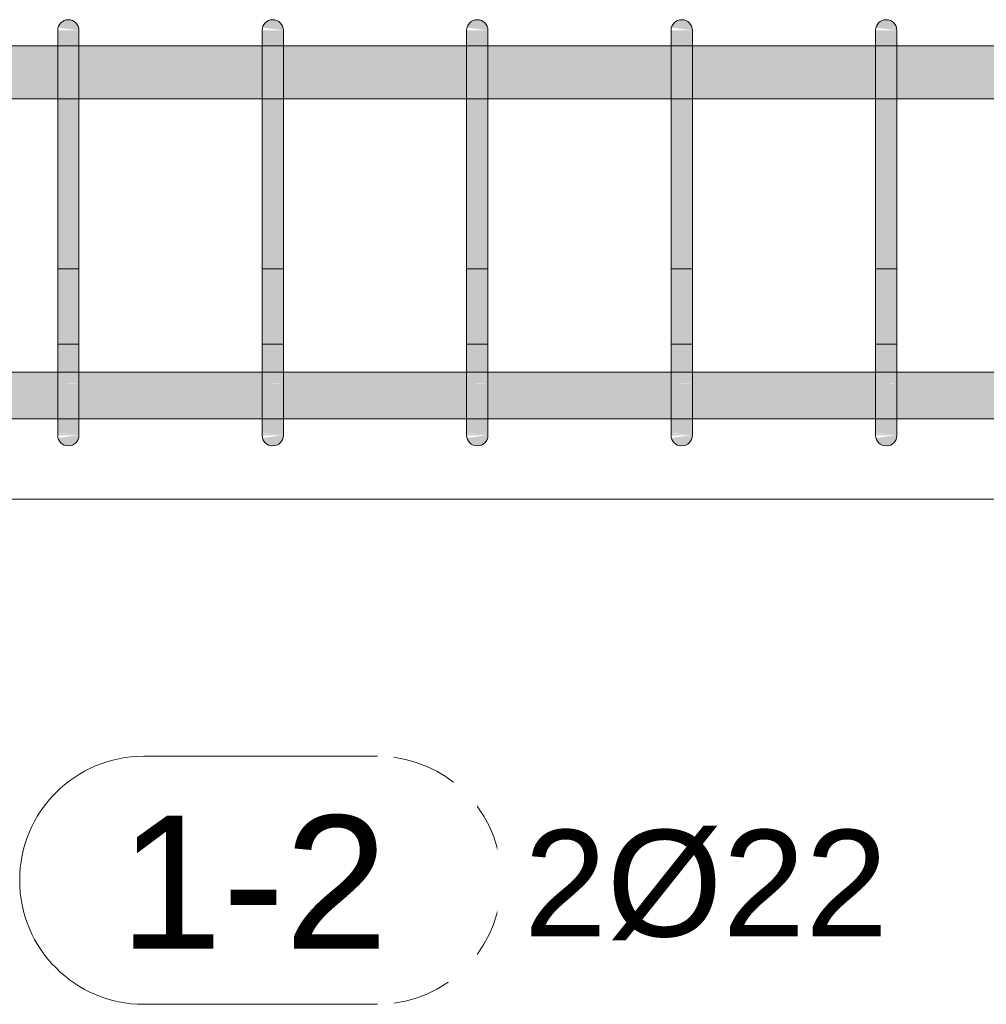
# Model space of a CAD drawing. Header units: millimetres. Extents: x 4307 to 42792, y 1610 to 10025.
# Tile 118 of 256: x 20767 to 21221, y 5383 to 5845. Entities that reach past the tile are written whole.
import ezdxf

# ---------------------------------------------------------------- set-up
doc = ezdxf.new("R2010")
doc.units = ezdxf.units.MM
for name, color, linetype, lineweight in [('S-BEAM', 12, 'Continuous', 9), ('S-RBAR', 171, 'Continuous', 5), ('S-RBAR-IDEN', 171, 'Continuous', 5)]:
    doc.layers.add(name, color=color, linetype=linetype, lineweight=lineweight)
doc.styles.add('Arial', font='arial.ttf', dxfattribs={"height": 50})
doc.styles.add('Arial_1', font='arial.ttf', dxfattribs={"height": 62.5})

# ---------------------------------------------------------------- blocks, each defined once
blk = doc.blocks.new('Popisek výztuže - _Typ_ množství_PRAVÝ-500031-V1')
at = {"layer": 'S-RBAR-IDEN'}
for p, q in [((6694.54, 8583.84), (6584.84, 8583.84)), ((6584.84, 8467.41), (6694.54, 8467.41))]:
    blk.add_line(p, q, dxfattribs=at)
for centre, start, end in [((6584.84, 8525.62), 90, 270), ((6694.54, 8525.62), 277.6434, 82.3566)]:
    blk.add_arc(centre, 58.22, start, end, dxfattribs=at)

msp = doc.modelspace()

# ---------------------------------------------------------------- hatches: boundary and pattern name
at = {"layer": 'S-RBAR'}
for points in [[(20795, 5840), (20794.83, 5841.29), (20794.33, 5842.5), (20793.54, 5843.54), (20792.5, 5844.33), (20791.29, 5844.83), (20790, 5845), (20788.71, 5844.83), (20787.5, 5844.33), (20786.46, 5843.54), (20785.67, 5842.5), (20785.17, 5841.29), (20794.83, 5840.02)], [(20890.95, 5840), (20890.78, 5841.29), (20890.28, 5842.5), (20889.49, 5843.54), (20888.45, 5844.33), (20887.25, 5844.83), (20885.95, 5845), (20884.66, 5844.83), (20883.45, 5844.33), (20882.42, 5843.54), (20881.62, 5842.5), (20881.12, 5841.29), (20890.78, 5840.02)], [(20986.91, 5840), (20986.74, 5841.29), (20986.24, 5842.5), (20985.44, 5843.54), (20984.41, 5844.33), (20983.2, 5844.83), (20981.91, 5845), (20980.61, 5844.83), (20979.41, 5844.33), (20978.37, 5843.54), (20977.58, 5842.5), (20977.08, 5841.29), (20986.74, 5840.02)], [(21082.86, 5840), (21082.69, 5841.29), (21082.19, 5842.5), (21081.4, 5843.54), (21080.36, 5844.33), (21079.15, 5844.83), (21077.86, 5845), (21076.57, 5844.83), (21075.36, 5844.33), (21074.32, 5843.54), (21073.53, 5842.5), (21073.03, 5841.29), (21082.69, 5840.02)], [(21178.81, 5840), (21178.64, 5841.29), (21178.14, 5842.5), (21177.35, 5843.54), (21176.31, 5844.33), (21175.11, 5844.83), (21173.81, 5845), (21172.52, 5844.83), (21171.31, 5844.33), (21170.28, 5843.54), (21169.48, 5842.5), (21168.98, 5841.29), (21178.64, 5840.02)], [(20795, 5815), (20795, 5840), (20785, 5840), (20785, 5815)], [(20890.95, 5815), (20890.95, 5840), (20880.95, 5840), (20880.95, 5815)], [(20986.91, 5815), (20986.91, 5840), (20976.91, 5840), (20976.98, 5815)], [(21082.86, 5815), (21082.86, 5840), (21072.86, 5840), (21072.86, 5815)], [(21178.81, 5815), (21178.81, 5840), (21168.81, 5840), (21168.81, 5815)], [(20795, 5675), (20795, 5815), (20785, 5815), (20785, 5675)], [(20880.95, 5675), (20890.95, 5675), (20890.95, 5815), (20880.95, 5815), (20880.95, 5690.41)], [(20986.91, 5675), (20986.91, 5815), (20976.91, 5815), (20976.98, 5675)], [(21082.86, 5675), (21082.86, 5815), (21072.86, 5815), (21072.86, 5675)], [(21173.31, 5675), (21178.81, 5675), (21178.81, 5815), (21168.81, 5815), (21168.81, 5675)], [(20790, 5645), (20791.29, 5645.17), (20792.5, 5645.67), (20793.54, 5646.46), (20794.33, 5647.5), (20794.83, 5648.71), (20794.83, 5649.98), (20785.17, 5648.71), (20785.67, 5647.5), (20786.46, 5646.46), (20787.5, 5645.67), (20788.71, 5645.17)], [(20885.95, 5645), (20887.25, 5645.17), (20888.45, 5645.67), (20889.49, 5646.46), (20890.28, 5647.5), (20890.78, 5648.71), (20890.78, 5649.98), (20881.12, 5648.71), (20881.62, 5647.5), (20882.42, 5646.46), (20883.45, 5645.67), (20884.66, 5645.17)], [(20981.91, 5645), (20983.2, 5645.17), (20984.41, 5645.67), (20985.44, 5646.46), (20986.24, 5647.5), (20986.74, 5648.71), (20986.74, 5649.98), (20977.08, 5648.71), (20977.58, 5647.5), (20978.37, 5646.46), (20979.41, 5645.67), (20980.61, 5645.17)], [(21077.86, 5645), (21079.15, 5645.17), (21080.36, 5645.67), (21081.4, 5646.46), (21082.19, 5647.5), (21082.69, 5648.71), (21082.69, 5649.98), (21073.03, 5648.71), (21073.53, 5647.5), (21074.32, 5646.46), (21075.36, 5645.67), (21076.57, 5645.17)], [(21173.81, 5645), (21175.11, 5645.17), (21176.31, 5645.67), (21177.35, 5646.46), (21178.14, 5647.5), (21178.64, 5648.71), (21178.64, 5649.98), (21168.98, 5648.71), (21169.48, 5647.5), (21170.28, 5646.46), (21171.31, 5645.67), (21173.31, 5645.07)]]:
    msp.add_hatch(color=7, dxfattribs=at).paths.add_polyline_path(points)
h = msp.add_hatch(color=7, dxfattribs=at)
h.paths.add_polyline_path([(19546.95, 5807.8), (19546.95, 5832.8), (19460.94, 5832.8), (19460.94, 5807.8), (19484.85, 5807.8)])
h.paths.add_polyline_path([(22355.4, 5807.8), (22355.4, 5832.8), (22182.9, 5832.8), (22182.9, 5807.8), (22351.3, 5807.8)])
h.paths.add_polyline_path([(17685, 5807.8), (17848.61, 5807.8), (17848.61, 5832.8), (17685, 5832.8)])
h.paths.add_polyline_path([(19563.38, 5807.8), (19642.97, 5807.8), (19642.97, 5832.8), (19556.95, 5832.8), (19556.95, 5807.8)])
h.paths.add_polyline_path([(19652.97, 5807.8), (19738.98, 5807.8), (19738.98, 5832.8), (19652.97, 5832.8), (19652.97, 5815)])
h.paths.add_polyline_path([(19748.98, 5807.8), (19835, 5807.8), (19835, 5832.8), (19748.98, 5832.8), (19748.98, 5815)])
h.paths.add_polyline_path([(21055.51, 5807.8), (21072.86, 5807.8), (21072.86, 5832.8), (20986.91, 5832.8), (20986.91, 5807.8)])
h.paths.add_polyline_path([(22172.9, 5807.8), (22172.9, 5832.8), (22000.4, 5832.8), (22000.4, 5807.8), (22154.97, 5807.8)])
h.paths.add_polyline_path([(19450.94, 5807.8), (19450.94, 5832.8), (19364.92, 5832.8), (19364.92, 5807.8), (19406.31, 5807.8)])
h.paths.add_polyline_path([(17858.61, 5807.8), (18037.69, 5807.8), (18037.69, 5832.8), (17858.61, 5832.8), (17858.61, 5815)])
h.paths.add_polyline_path([(19845, 5807.8), (19935, 5807.8), (19935, 5832.8), (19845, 5832.8), (19845, 5815)])
h.paths.add_polyline_path([(18596.8, 5807.8), (18682.81, 5807.8), (18682.81, 5832.8), (18596.8, 5832.8), (18596.8, 5815)])
h.paths.add_polyline_path([(19945, 5807.8), (19985, 5807.8), (19985, 5832.8), (19945, 5832.8), (19945, 5815)])
h.paths.add_polyline_path([(21082.86, 5807.8), (21168.81, 5807.8), (21168.81, 5832.8), (21082.86, 5832.8), (21082.86, 5815)])
h.paths.add_polyline_path([(19354.92, 5807.8), (19354.92, 5832.8), (19268.91, 5832.8), (19268.91, 5807.8), (19327.78, 5807.8)])
h.paths.add_polyline_path([(18542.45, 5807.8), (18586.8, 5807.8), (18586.8, 5832.8), (18425.85, 5832.8), (18425.85, 5807.8), (18463.92, 5807.8)])
h.paths.add_polyline_path([(21990.4, 5807.8), (21990.4, 5832.8), (21817.9, 5832.8), (21817.9, 5807.8), (21958.64, 5807.8)])
h.paths.add_polyline_path([(19995, 5807.8), (20035, 5807.8), (20035, 5832.8), (19995, 5832.8), (19995, 5815)])
h.paths.add_polyline_path([(20045, 5807.8), (20085, 5807.8), (20085, 5832.8), (20045, 5832.8), (20045, 5815)])
h.paths.add_polyline_path([(21178.81, 5807.8), (21264.77, 5807.8), (21264.77, 5832.8), (21178.81, 5832.8), (21178.81, 5815)])
h.paths.add_polyline_path([(21807.9, 5807.8), (21807.9, 5832.8), (21658.58, 5832.8), (21658.58, 5807.8), (21801.57, 5807.8)])
h.paths.add_polyline_path([(19258.91, 5807.8), (19258.91, 5832.8), (19172.89, 5832.8), (19172.89, 5807.8), (19249.25, 5807.8)])
h.paths.add_polyline_path([(18047.69, 5807.8), (18226.77, 5807.8), (18226.77, 5832.8), (18047.69, 5832.8), (18047.69, 5815)])
h.paths.add_polyline_path([(20095, 5807.8), (20135, 5807.8), (20135, 5832.8), (20095, 5832.8), (20095, 5815)])
h.paths.add_polyline_path([(20145, 5807.8), (20185, 5807.8), (20185, 5832.8), (20145, 5832.8), (20145, 5815)])
h.paths.add_polyline_path([(21648.58, 5807.8), (21648.58, 5832.8), (21562.63, 5832.8), (21562.63, 5807.8), (21644.51, 5807.8)])
h.paths.add_polyline_path([(20195, 5807.8), (20235, 5807.8), (20235, 5832.8), (20195, 5832.8), (20195, 5815)])
h.paths.add_polyline_path([(20245, 5807.8), (20285, 5807.8), (20285, 5832.8), (20245, 5832.8), (20245, 5815)])
h.paths.add_polyline_path([(19162.89, 5807.8), (19162.89, 5832.8), (19076.87, 5832.8), (19076.87, 5807.8), (19092.18, 5807.8)])
h.paths.add_polyline_path([(20295, 5807.8), (20335, 5807.8), (20335, 5832.8), (20295, 5832.8), (20295, 5815)])
h.paths.add_polyline_path([(19066.87, 5807.8), (19066.87, 5832.8), (18980.86, 5832.8), (18980.86, 5807.8), (19013.65, 5807.8)])
h.paths.add_polyline_path([(21552.63, 5807.8), (21552.63, 5832.8), (21466.67, 5832.8), (21466.67, 5807.8), (21526.71, 5807.8)])
h.paths.add_polyline_path([(20345, 5807.8), (20385, 5807.8), (20385, 5832.8), (20345, 5832.8), (20345, 5815)])
h.paths.add_polyline_path([(20395, 5807.8), (20435, 5807.8), (20435, 5832.8), (20395, 5832.8), (20395, 5815)])
h.paths.add_polyline_path([(18970.86, 5807.8), (18970.86, 5832.8), (18884.84, 5832.8), (18884.84, 5807.8), (18935.12, 5807.8)])
h.paths.add_polyline_path([(20445, 5807.8), (20485, 5807.8), (20485, 5832.8), (20445, 5832.8), (20445, 5815)])
h.paths.add_polyline_path([(21456.67, 5807.8), (21456.67, 5832.8), (21370.72, 5832.8), (21370.72, 5807.8), (21448.17, 5807.8)])
h.paths.add_polyline_path([(18236.77, 5807.8), (18415.85, 5807.8), (18415.85, 5832.8), (18236.77, 5832.8), (18236.77, 5815)])
h.paths.add_polyline_path([(20495, 5807.8), (20535, 5807.8), (20535, 5832.8), (20495, 5832.8), (20495, 5815)])
h.paths.add_polyline_path([(18874.84, 5807.8), (18874.84, 5832.8), (18788.83, 5832.8), (18788.83, 5807.8), (18856.58, 5807.8)])
h.paths.add_polyline_path([(20545, 5807.8), (20585, 5807.8), (20585, 5832.8), (20545, 5832.8), (20545, 5815)])
h.paths.add_polyline_path([(20595, 5807.8), (20635, 5807.8), (20635, 5832.8), (20595, 5832.8), (20595, 5815)])
h.paths.add_polyline_path([(18778.83, 5807.8), (18778.83, 5832.8), (18692.81, 5832.8), (18692.81, 5807.8), (18778.05, 5807.8)])
h.paths.add_polyline_path([(21360.72, 5807.8), (21360.72, 5832.8), (21274.77, 5832.8), (21274.77, 5807.8), (21291.11, 5807.8)])
h.paths.add_polyline_path([(20645, 5807.8), (20685, 5807.8), (20685, 5832.8), (20645, 5832.8), (20645, 5815)])
h.paths.add_polyline_path([(20695, 5807.8), (20785, 5807.8), (20785, 5832.8), (20695, 5832.8), (20695, 5815)])
h.paths.add_polyline_path([(20795, 5807.8), (20880.95, 5807.8), (20880.95, 5832.8), (20795, 5832.8), (20795, 5815)])
h.paths.add_polyline_path([(20890.95, 5807.8), (20976.91, 5807.8), (20976.91, 5832.8), (20890.95, 5832.8), (20890.95, 5815)])
h = msp.add_hatch(color=7, dxfattribs=at)
h.paths.add_polyline_path([(20785, 5657.64), (20785, 5679.64), (20695, 5679.64), (20695, 5657.64), (20780.64, 5657.64)])
h.paths.add_polyline_path([(21762.31, 5657.64), (21807.9, 5657.92), (21807.9, 5679.64), (21658.58, 5679.64), (21658.58, 5657.64), (21683.77, 5657.64)])
h.paths.add_polyline_path([(21648.58, 5657.64), (21648.58, 5679.64), (21562.63, 5679.64), (21562.63, 5657.64), (21644.51, 5657.64)])
h.paths.add_polyline_path([(21817.9, 5657.64), (21990.4, 5657.92), (21990.4, 5679.64), (21817.9, 5679.64), (21817.9, 5657.92)])
h.paths.add_polyline_path([(22000.4, 5657.64), (22172.9, 5657.92), (22172.9, 5679.64), (22000.4, 5679.64), (22000.4, 5657.92)])
h.paths.add_polyline_path([(24605, 5657.64), (24605, 5665.21), (24602.84, 5660), (24601.03, 5657.64), (24602.84, 5657.64)])
h.paths.add_polyline_path([(21552.63, 5657.64), (21552.63, 5679.64), (21466.67, 5679.64), (21466.67, 5657.64), (21526.71, 5657.64)])
h.paths.add_polyline_path([(22182.9, 5657.64), (22355.4, 5657.92), (22355.4, 5679.64), (22182.9, 5679.64), (22182.9, 5657.92)])
h.paths.add_polyline_path([(20345, 5657.64), (20385, 5657.92), (20385, 5679.64), (20345, 5679.64), (20345, 5657.92)])
h.paths.add_polyline_path([(22365.4, 5657.64), (22537.89, 5657.92), (22537.89, 5679.64), (22365.4, 5679.64), (22365.4, 5657.92)])
h.paths.add_polyline_path([(21456.67, 5657.64), (21456.67, 5679.64), (21370.72, 5679.64), (21370.72, 5657.64), (21448.17, 5657.64)])
h.paths.add_polyline_path([(24569.86, 5657.64), (24586.86, 5657.68), (24591.01, 5660.86), (24594.18, 5665), (24596.18, 5669.82), (24596.86, 5675), (24596.86, 5679.64), (24569.26, 5679.64), (24569.26, 5657.64)])
h.paths.add_polyline_path([(24559.26, 5657.64), (24559.26, 5679.64), (24520.69, 5679.64), (24520.69, 5657.64), (24550.23, 5657.64)])
h.paths.add_polyline_path([(22547.89, 5657.64), (22720.39, 5657.92), (22720.39, 5679.64), (22547.89, 5679.64), (22547.89, 5657.92)])
h.paths.add_polyline_path([(22730.39, 5657.64), (22902.89, 5657.92), (22902.89, 5679.64), (22730.39, 5679.64), (22730.39, 5657.92)])
h.paths.add_polyline_path([(21360.72, 5657.64), (21360.72, 5679.64), (21274.77, 5679.64), (21274.77, 5657.64), (21330.37, 5657.64)])
h.paths.add_polyline_path([(22912.89, 5657.64), (23061.42, 5657.92), (23061.42, 5679.64), (22912.89, 5679.64), (22912.89, 5657.92)])
h.paths.add_polyline_path([(24510.69, 5657.64), (24510.69, 5679.64), (24472.12, 5679.64), (24472.12, 5657.64)])
h.paths.add_polyline_path([(21264.77, 5657.64), (21264.77, 5679.64), (21178.81, 5679.64), (21178.81, 5657.64), (21251.84, 5657.64)])
h.paths.add_polyline_path([(23071.42, 5657.64), (23157.37, 5657.92), (23157.37, 5679.64), (23071.42, 5679.64), (23071.42, 5657.92)])
h.paths.add_polyline_path([(23167.37, 5657.64), (23253.33, 5657.92), (23253.33, 5679.64), (23167.37, 5679.64), (23167.37, 5657.92)])
h.paths.add_polyline_path([(20327.7, 5657.64), (20335, 5657.92), (20335, 5679.64), (20327.7, 5679.64), (20327.7, 5657.92)])
h.paths.add_polyline_path([(21168.81, 5657.64), (21168.81, 5679.64), (21082.86, 5679.64), (21082.86, 5657.64), (21134.04, 5657.64)])
h.paths.add_polyline_path([(24462.12, 5657.64), (24462.12, 5679.64), (24423.55, 5679.64), (24423.55, 5657.64), (24432.43, 5657.64)])
h.paths.add_polyline_path([(23263.33, 5657.64), (23349.28, 5657.92), (23349.28, 5679.64), (23263.33, 5679.64), (23263.33, 5657.92)])
h.paths.add_polyline_path([(21072.86, 5657.64), (21072.86, 5679.64), (20986.91, 5679.64), (20986.91, 5657.64), (21055.51, 5657.64)])
h.paths.add_polyline_path([(23359.28, 5657.64), (23445.23, 5657.92), (23445.23, 5679.64), (23359.28, 5679.64), (23359.28, 5657.92)])
h.paths.add_polyline_path([(24413.55, 5657.64), (24413.55, 5679.64), (24374.98, 5679.64), (24374.98, 5657.64), (24393.17, 5657.64)])
h.paths.add_polyline_path([(23455.23, 5657.64), (23541.19, 5657.92), (23541.19, 5679.64), (23455.23, 5679.64), (23455.23, 5657.92)])
h.paths.add_polyline_path([(23551.19, 5657.64), (23637.14, 5657.92), (23637.14, 5679.64), (23551.19, 5679.64), (23551.19, 5657.92)])
h.paths.add_polyline_path([(20976.91, 5657.64), (20976.91, 5679.64), (20890.95, 5679.64), (20890.95, 5657.64), (20937.71, 5657.64)])
h.paths.add_polyline_path([(20395, 5657.64), (20435, 5657.92), (20435, 5679.64), (20395, 5679.64), (20395, 5657.92)])
h.paths.add_polyline_path([(20880.95, 5657.64), (20880.95, 5679.64), (20795, 5679.64), (20795, 5657.64), (20859.18, 5657.64)])
h.paths.add_polyline_path([(24364.98, 5657.64), (24364.98, 5679.64), (24326.41, 5679.64), (24326.41, 5657.64), (24353.9, 5657.64)])
h.paths.add_polyline_path([(23647.14, 5657.64), (23733.09, 5657.92), (23733.09, 5679.64), (23647.14, 5679.64), (23647.14, 5657.92)])
h.paths.add_polyline_path([(23743.09, 5657.64), (23829.05, 5657.92), (23829.05, 5679.64), (23743.09, 5679.64), (23743.09, 5657.92)])
h.paths.add_polyline_path([(20445, 5657.64), (20485, 5657.92), (20485, 5679.64), (20445, 5679.64), (20445, 5657.92)])
h.paths.add_polyline_path([(23839.05, 5657.64), (23925, 5657.92), (23925, 5679.64), (23839.05, 5679.64), (23839.05, 5657.92)])
h.paths.add_polyline_path([(23935, 5657.64), (24025, 5657.92), (24025, 5679.64), (23935, 5679.64), (23935, 5657.92)])
h.paths.add_polyline_path([(20685, 5657.64), (20685, 5679.64), (20645, 5679.64), (20645, 5657.64), (20662.84, 5657.64)])
h.paths.add_polyline_path([(24316.41, 5657.64), (24316.41, 5679.64), (24277.84, 5679.64), (24277.84, 5657.64), (24314.63, 5657.64)])
h.paths.add_polyline_path([(24035, 5657.64), (24073.57, 5657.92), (24073.57, 5679.64), (24035, 5679.64), (24035, 5657.92)])
h.paths.add_polyline_path([(20635, 5657.64), (20635, 5679.64), (20595, 5679.64), (20595, 5657.64), (20623.58, 5657.64)])
h.paths.add_polyline_path([(24083.57, 5657.64), (24122.14, 5657.92), (24122.14, 5679.64), (24083.57, 5679.64), (24083.57, 5657.92)])
h.paths.add_polyline_path([(24132.14, 5657.64), (24162.7, 5657.64), (24160.53, 5660.86), (24157.89, 5667.24), (24156.86, 5675), (24156.86, 5679.64), (24132.14, 5679.64), (24132.14, 5657.92)])
h.paths.add_polyline_path([(20585, 5657.64), (20585, 5679.64), (20545, 5679.64), (20545.04, 5657.64), (20584.31, 5657.64)])
h.paths.add_polyline_path([(20495, 5657.64), (20535, 5657.92), (20535, 5679.64), (20495, 5679.64), (20495, 5657.92)])
h.paths.add_polyline_path([(24180.71, 5657.64), (24196.86, 5657.68), (24201.86, 5661.72), (24219.27, 5679.13), (24219.27, 5679.64), (24180.71, 5679.64), (24180.71, 5657.68)])
h.paths.add_polyline_path([(24267.84, 5657.64), (24267.84, 5679.64), (24233.93, 5679.64), (24229.27, 5674.99), (24229.27, 5657.64), (24243.43, 5657.64)])
h.paths.add_polyline_path([(24211.93, 5657.64), (24219.27, 5657.92), (24219.27, 5664.99), (24216.47, 5662.18)])
h.paths.add_polyline_path([(24170.71, 5663.48), (24170.71, 5679.64), (24167.47, 5679.64), (24166.86, 5675), (24167.54, 5669.82), (24169.54, 5665), (24170.43, 5663.84)])
h = msp.add_hatch(color=7, dxfattribs=at)
h.paths.add_polyline_path([(20795, 5653.08), (20795, 5653.74), (20793.64, 5653.89), (20792.8, 5653.51)])
h.paths.add_polyline_path([(20789.51, 5655.53), (20787.83, 5657.49), (20785, 5657.92), (20785, 5656.75)])
h.paths.add_polyline_path([(20795, 5661.72), (20795, 5663.44), (20785, 5665.43), (20789.72, 5661.91)])
h.paths.add_polyline_path([(20785, 5674.03), (20795, 5674.24), (20795, 5675), (20785, 5675)])
h = msp.add_hatch(color=7, dxfattribs=at)
h.paths.add_polyline_path([(20795, 5650), (20795, 5653.08), (20792.8, 5653.51), (20793.64, 5653.89), (20795, 5653.74), (20795, 5661.72), (20790.47, 5661.99), (20785, 5665.43), (20785, 5658.15), (20787.97, 5657.32), (20789.51, 5655.53), (20785, 5656.75), (20785.17, 5650.99), (20787.09, 5650.85), (20791.29, 5650.4)])
h.paths.add_polyline_path([(20785, 5650), (20795, 5650), (20785, 5650.85)])
h.paths.add_polyline_path([(20795, 5663.44), (20795, 5674.24), (20792.97, 5674.03), (20785, 5674.03), (20785, 5665.43)])
h = msp.add_hatch(color=7, dxfattribs=at)
h.paths.add_polyline_path([(20890.95, 5653.08), (20890.95, 5653.74), (20889.6, 5653.89), (20888.75, 5653.51)])
h.paths.add_polyline_path([(20885.46, 5655.53), (20883.78, 5657.49), (20880.95, 5657.92), (20880.95, 5656.75)])
h.paths.add_polyline_path([(20890.95, 5661.72), (20890.95, 5663.44), (20880.95, 5665.43), (20885.68, 5661.91)])
h.paths.add_polyline_path([(20880.95, 5674.03), (20890.95, 5674.24), (20890.95, 5675), (20880.95, 5675)])
h = msp.add_hatch(color=7, dxfattribs=at)
h.paths.add_polyline_path([(20881.12, 5650), (20890.95, 5650), (20880.95, 5650.85), (20880.95, 5650)])
h.paths.add_polyline_path([(20890.95, 5650), (20890.95, 5653.08), (20888.75, 5653.51), (20889.6, 5653.89), (20890.95, 5653.74), (20890.95, 5661.72), (20886.42, 5661.99), (20880.95, 5665.43), (20880.95, 5658.15), (20883.93, 5657.32), (20885.46, 5655.53), (20880.95, 5656.75), (20881.12, 5650.99), (20883.04, 5650.85), (20887.25, 5650.4)])
h.paths.add_polyline_path([(20890.95, 5663.44), (20890.95, 5674.24), (20888.92, 5674.03), (20880.95, 5674.03), (20880.95, 5665.43)])
h = msp.add_hatch(color=7, dxfattribs=at)
h.paths.add_polyline_path([(20986.91, 5653.08), (20986.91, 5653.74), (20985.55, 5653.89), (20984.7, 5653.51)])
h.paths.add_polyline_path([(20981.42, 5655.53), (20979.73, 5657.49), (20976.91, 5657.92), (20976.98, 5656.73)])
h.paths.add_polyline_path([(20986.91, 5661.72), (20986.91, 5663.44), (20976.98, 5665.38), (20981.63, 5661.91)])
h.paths.add_polyline_path([(20976.98, 5674.03), (20986.91, 5674.24), (20986.91, 5675), (20976.91, 5675), (20976.91, 5674.03)])
h = msp.add_hatch(color=7, dxfattribs=at)
h.paths.add_polyline_path([(20986.91, 5650), (20986.91, 5653.08), (20984.7, 5653.51), (20985.55, 5653.89), (20986.91, 5653.74), (20986.91, 5661.72), (20982.38, 5661.99), (20976.91, 5665.43), (20976.98, 5658.13), (20979.88, 5657.32), (20981.42, 5655.53), (20976.91, 5656.75), (20976.98, 5650.99), (20978.99, 5650.85), (20983.2, 5650.4)])
h.paths.add_polyline_path([(20981.91, 5650), (20986.91, 5650), (20976.91, 5650.85), (20976.98, 5650)])
h.paths.add_polyline_path([(20986.91, 5663.44), (20986.91, 5674.24), (20984.88, 5674.03), (20976.91, 5674.03), (20976.98, 5665.42)])
h = msp.add_hatch(color=7, dxfattribs=at)
h.paths.add_polyline_path([(21082.86, 5653.08), (21082.86, 5653.74), (21081.5, 5653.89), (21080.66, 5653.51)])
h.paths.add_polyline_path([(21077.37, 5655.53), (21075.69, 5657.49), (21072.86, 5657.92), (21072.86, 5656.75)])
h.paths.add_polyline_path([(21082.86, 5661.72), (21082.86, 5663.44), (21072.86, 5665.43), (21077.58, 5661.91)])
h.paths.add_polyline_path([(21072.86, 5674.03), (21082.86, 5674.24), (21082.86, 5675), (21072.86, 5675)])
h = msp.add_hatch(color=7, dxfattribs=at)
h.paths.add_polyline_path([(21082.86, 5650), (21082.86, 5653.08), (21080.66, 5653.51), (21081.5, 5653.89), (21082.86, 5653.74), (21082.86, 5661.72), (21078.33, 5661.99), (21072.86, 5665.43), (21072.86, 5658.15), (21075.83, 5657.32), (21077.37, 5655.53), (21072.86, 5656.75), (21073.03, 5650.99), (21074.95, 5650.85), (21079.15, 5650.4)])
h.paths.add_polyline_path([(21072.86, 5650), (21082.86, 5650), (21072.86, 5650.85)])
h.paths.add_polyline_path([(21082.86, 5663.44), (21082.86, 5674.24), (21080.83, 5674.03), (21072.86, 5674.03), (21072.86, 5665.43)])
h = msp.add_hatch(color=7, dxfattribs=at)
h.paths.add_polyline_path([(21178.81, 5653.08), (21178.81, 5653.74), (21177.46, 5653.89), (21176.61, 5653.51)])
h.paths.add_polyline_path([(21173.31, 5655.53), (21173.31, 5655.55), (21171.64, 5657.49), (21168.81, 5657.92), (21168.81, 5656.75)])
h.paths.add_polyline_path([(21178.81, 5661.72), (21178.81, 5663.44), (21168.81, 5665.43), (21173.54, 5661.91)])
h.paths.add_polyline_path([(21173.31, 5674.03), (21178.81, 5674.24), (21178.81, 5675), (21168.81, 5675), (21168.81, 5674.03)])
h = msp.add_hatch(color=7, dxfattribs=at)
h.paths.add_polyline_path([(21178.81, 5650), (21178.81, 5653.08), (21176.61, 5653.51), (21177.46, 5653.89), (21178.81, 5653.74), (21178.81, 5661.72), (21173.31, 5661.92), (21173.31, 5662.6), (21168.81, 5665.43), (21168.81, 5658.15), (21171.79, 5657.32), (21173.31, 5655.53), (21168.81, 5656.75), (21168.98, 5650.99), (21173.31, 5650.59), (21175.11, 5650.4)])
h.paths.add_polyline_path([(21178.81, 5650), (21168.81, 5650.85), (21168.98, 5650), (21173.31, 5650)])
h.paths.add_polyline_path([(21178.81, 5663.44), (21178.81, 5674.24), (21176.78, 5674.03), (21168.81, 5674.03), (21168.81, 5665.43), (21173.31, 5664.54)])

# ---------------------------------------------------------------- linework, layer by layer
at = {"layer": 'S-BEAM'}
for p, q in [((24230, 5620), (20490, 5620)), ((20490, 5620), (24130, 5620))]:
    msp.add_line(p, q, dxfattribs=at)
at = {"layer": 'S-RBAR'}
for p, q in [((20785, 5815), (20785, 5840)), ((20785, 5815), (20785, 5840)), ((20795, 5815), (20795, 5840)), ((20795, 5815), (20795, 5840)), ((20880.95, 5815), (20880.95, 5840)), ((20880.95, 5815), (20880.95, 5840)), ((20890.95, 5815), (20890.95, 5840)), ((20890.95, 5815), (20890.95, 5840)), ((20976.91, 5815), (20976.91, 5840)), ((20976.91, 5815), (20976.91, 5840)), ((20986.91, 5815), (20986.91, 5840)), ((20986.91, 5815), (20986.91, 5840)), ((21072.86, 5815), (21072.86, 5840)), ((21072.86, 5815), (21072.86, 5840)), ((21082.86, 5815), (21082.86, 5840)), ((21082.86, 5815), (21082.86, 5840)), ((21168.81, 5815), (21168.81, 5840)), ((21168.81, 5815), (21168.81, 5840)), ((21178.81, 5815), (21178.81, 5840)), ((21178.81, 5815), (21178.81, 5840)), ((17685, 5832.8), (22360, 5832.8)), ((17685, 5832.8), (22360, 5832.8)), ((17685, 5832.8), (22360, 5832.8)), ((20785, 5675), (20785, 5815)), ((20785, 5815), (20785, 5675)), ((20795, 5675), (20795, 5815)), ((20795, 5815), (20795, 5675)), ((20880.95, 5675), (20880.95, 5815)), ((20880.95, 5815), (20880.95, 5675)), ((20890.95, 5675), (20890.95, 5815)), ((20890.95, 5815), (20890.95, 5675)), ((20976.91, 5675), (20976.91, 5815)), ((20976.91, 5815), (20976.91, 5675)), ((20986.91, 5675), (20986.91, 5815)), ((20986.91, 5815), (20986.91, 5675)), ((21072.86, 5675), (21072.86, 5815)), ((21072.86, 5815), (21072.86, 5675)), ((21082.86, 5675), (21082.86, 5815)), ((21082.86, 5815), (21082.86, 5675)), ((21168.81, 5675), (21168.81, 5815)), ((21168.81, 5815), (21168.81, 5675)), ((21178.81, 5675), (21178.81, 5815)), ((21178.81, 5815), (21178.81, 5675)), ((17685, 5807.8), (22360, 5807.8)), ((17685, 5807.8), (22360, 5807.8)), ((17685, 5807.8), (22360, 5807.8)), ((20785, 5728.03), (20785, 5692.68)), ((20785, 5728.03), (20795, 5728.03)), ((20795, 5728.03), (20795, 5692.68)), ((20880.95, 5728.03), (20880.95, 5692.68)), ((20880.95, 5728.03), (20890.95, 5728.03)), ((20890.95, 5728.03), (20890.95, 5692.68)), ((20976.91, 5728.03), (20976.91, 5692.68)), ((20976.91, 5728.03), (20986.91, 5728.03)), ((20986.91, 5728.03), (20986.91, 5692.68)), ((21072.86, 5728.03), (21072.86, 5692.68)), ((21072.86, 5728.03), (21082.86, 5728.03)), ((21082.86, 5728.03), (21082.86, 5692.68)), ((21168.81, 5728.03), (21168.81, 5692.68)), ((21168.81, 5728.03), (21178.81, 5728.03)), ((21178.81, 5728.03), (21178.81, 5692.68)), ((20785, 5650), (20785, 5692.68)), ((20795, 5692.68), (20785, 5692.68)), ((20785, 5657.32), (20785, 5692.68)), ((20795, 5650), (20795, 5692.68)), ((20795, 5657.32), (20795, 5692.68)), ((20880.95, 5650), (20880.95, 5692.68)), ((20890.95, 5692.68), (20880.95, 5692.68)), ((20880.95, 5657.32), (20880.95, 5692.68)), ((20890.95, 5650), (20890.95, 5692.68)), ((20890.95, 5657.32), (20890.95, 5692.68)), ((20976.91, 5650), (20976.91, 5692.68)), ((20986.91, 5692.68), (20976.91, 5692.68)), ((20976.91, 5657.32), (20976.91, 5692.68)), ((20986.91, 5650), (20986.91, 5692.68)), ((20986.91, 5657.32), (20986.91, 5692.68)), ((21072.86, 5650), (21072.86, 5692.68)), ((21082.86, 5692.68), (21072.86, 5692.68)), ((21072.86, 5657.32), (21072.86, 5692.68)), ((21082.86, 5650), (21082.86, 5692.68)), ((21082.86, 5657.32), (21082.86, 5692.68)), ((21168.81, 5650), (21168.81, 5692.68)), ((21178.81, 5692.68), (21168.81, 5692.68)), ((21168.81, 5657.32), (21168.81, 5692.68)), ((21178.81, 5650), (21178.81, 5692.68)), ((21178.81, 5657.32), (21178.81, 5692.68)), ((20327.7, 5679.64), (24605, 5679.64)), ((20327.7, 5679.64), (24605, 5679.64)), ((20327.7, 5679.64), (24605, 5679.64)), ((20785, 5650), (20785, 5675)), ((20785, 5657.32), (20785, 5675)), ((20795, 5650), (20795, 5675)), ((20795, 5650), (20795, 5675)), ((20880.95, 5650), (20880.95, 5675)), ((20880.95, 5657.32), (20880.95, 5675)), ((20890.95, 5650), (20890.95, 5675)), ((20890.95, 5650), (20890.95, 5675)), ((20976.91, 5650), (20976.91, 5675)), ((20976.91, 5657.32), (20976.91, 5675)), ((20986.91, 5650), (20986.91, 5675)), ((20986.91, 5650), (20986.91, 5675)), ((21072.86, 5650), (21072.86, 5675)), ((21072.86, 5657.32), (21072.86, 5675)), ((21082.86, 5650), (21082.86, 5675)), ((21082.86, 5650), (21082.86, 5675)), ((21168.81, 5650), (21168.81, 5675)), ((21168.81, 5657.32), (21168.81, 5675)), ((21178.81, 5650), (21178.81, 5675)), ((21178.81, 5650), (21178.81, 5675)), ((20327.7, 5657.64), (24605, 5657.64)), ((20327.7, 5657.64), (24605, 5657.64)), ((20327.7, 5657.64), (24605, 5657.64)), ((20785, 5650.85), (20785, 5657.32)), ((20785, 5650.85), (20785, 5657.32)), ((20795, 5650), (20795, 5657.32)), ((20880.95, 5650.85), (20880.95, 5657.32)), ((20880.95, 5650.85), (20880.95, 5657.32)), ((20890.95, 5650), (20890.95, 5657.32)), ((20976.91, 5650.85), (20976.91, 5657.32)), ((20976.91, 5650.85), (20976.91, 5657.32)), ((20986.91, 5650), (20986.91, 5657.32)), ((21072.86, 5650.85), (21072.86, 5657.32)), ((21072.86, 5650.85), (21072.86, 5657.32)), ((21082.86, 5650), (21082.86, 5657.32)), ((21168.81, 5650.85), (21168.81, 5657.32)), ((21168.81, 5650.85), (21168.81, 5657.32)), ((21178.81, 5650), (21178.81, 5657.32))]:
    msp.add_line(p, q, dxfattribs=at)
for centre, start, end in [((20790, 5840), 360, 180), ((20790, 5840), 360, 180), ((20885.95, 5840), 360, 180), ((20885.95, 5840), 360, 180), ((20981.91, 5840), 360, 180), ((20981.91, 5840), 360, 180), ((21077.86, 5840), 360, 180), ((21077.86, 5840), 360, 180), ((21173.81, 5840), 360, 180), ((21173.81, 5840), 360, 180), ((20790, 5650), 180, 0), ((20790, 5650), 180, 0), ((20790, 5650), 180, 0), ((20885.95, 5650), 180, 0), ((20885.95, 5650), 180, 0), ((20885.95, 5650), 180, 0), ((20981.91, 5650), 180, 0), ((20981.91, 5650), 180, 0), ((20981.91, 5650), 180, 0), ((21077.86, 5650), 180, 0), ((21077.86, 5650), 180, 0), ((21077.86, 5650), 180, 0), ((21173.81, 5650), 180, 0), ((21173.81, 5650), 180, 0), ((21173.81, 5650), 180, 0)]:
    msp.add_arc(centre, 5, start, end, dxfattribs=at)

# ---------------------------------------------------------------- block references
at = {"layer": 'S-RBAR-IDEN'}
msp.add_blockref('Popisek výztuže - _Typ_ množství_PRAVÝ-500031-V1', (14240.54, -3084.46), dxfattribs=at)

# ---------------------------------------------------------------- texts
at = {"layer": 'S-RBAR-IDEN', "insert": (21003.8, 5464.78), "char_height": 50, "width": 210.443, "attachment_point": 1, "style": 'Arial', "bg_fill": 3, "box_fill_scale": 1.25, "bg_fill_color": 256, "bg_fill_true_color": 13158600, "bg_fill_transparency": 0}
msp.add_mtext('2Ø22', dxfattribs=at)

# ---------------------------------------------------------------- next in the draw order: texts
at = {"layer": 'S-RBAR-IDEN', "insert": (20813.81, 5471.53), "char_height": 62.5, "width": 152.3206, "attachment_point": 1, "style": 'Arial_1', "bg_fill": 3, "box_fill_scale": 1.25, "bg_fill_color": 256, "bg_fill_true_color": 13158600, "bg_fill_transparency": 0}
msp.add_mtext('1-2', dxfattribs=at)

doc.saveas('drawing.dxf')
